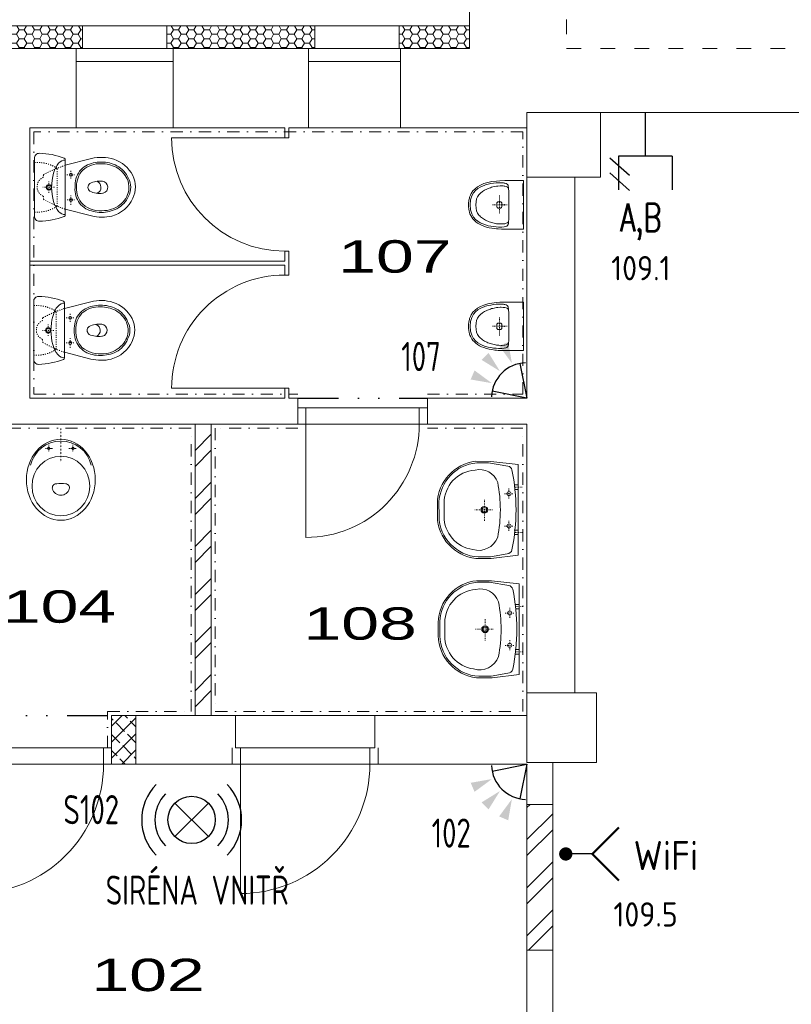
# Model space of a CAD drawing. Extents: x 171565 to 840288, y -737149 to -289557.
# Tile 50 of 59: x 453684 to 458450, y -339313 to -333230. Entities that reach past the tile are written whole.
import ezdxf

# ---------------------------------------------------------------- set-up
doc = ezdxf.new("R2010")
doc.units = 0
doc.header["$MEASUREMENT"] = 0
doc.header["$PDMODE"] = 1
for name, pattern in [('DASHED1', [1, 0.3, -0.4, 0.3]), ('DIVIDE2', [0.625, 0.25, -0.125, 0, -0.125, 0, -0.125]), ('DOTDASH', [1, 0.3, -0.2, 0, -0.2, 0.3])]:
    doc.linetypes.add(name, pattern=pattern)
for name, color, linetype in [('0_stavba', 7, 'Continuous'), ('3-ZDI_NADP', 1, 'DIVIDE2'), ('E1', 3, 'Continuous'), ('E2-SL', 7, 'Continuous'), ('legenda', 1, 'Continuous')]:
    doc.layers.add(name, color=color, linetype=linetype)
doc.layers.add('_EZS', color=102, linetype='Continuous', lineweight=30)
doc.styles.add('isocp', font='isocp.shx')
doc.styles.add('ROMANS', font='ROMANS.shx')
doc.styles.add('SIMPLEX', font='simplex.shx')
doc.styles.add('SPIRITTXTSTYLE2', font='ARIALUNI.TTF')
doc.linetypes.add('CERCH2', pattern='A,0,-1,[17,DSP.shx,S=0.003401,R=0,X=-1,Y=0],0', length=1)
pattern_1 = [(45, (829663.77, -216103.49), (-148.49243, 148.49243), []), (45, (829762.77, -216103.49), (-148.49243, 148.49243), [])]
pattern_2 = [(0, (829663.77, -216103.49), (47.625, 27.4963055), [-63.5, 31.75]), (60.000002, (829663.77, -216103.49), (-1.7e-06, 54.9926147), [31.75, -63.5]), (120.000003, (829663.77, -216103.49), (-47.625, 27.4963055), [-63.5, 31.75])]

# ---------------------------------------------------------------- blocks, each defined once
blk = doc.blocks.new('T2')
at = {"color": 5}
for p, q in [((0, 964.7), (0, 639.3)), ((0, 964.7), (205.7, 964.7)), ((0, 802), (-264.7, 802)), ((0, 639.3), (205.7, 639.3))]:
    blk.add_line(p, q, dxfattribs=at)
at = {"color": 7}
for p, q in [((118.4, 704.8), (12.2, 586.2)), ((209.2, 704.8), (103, 586.2))]:
    blk.add_line(p, q, dxfattribs=at)
at = {"color": 3, "style": 'SIMPLEX', "width": 0.75}
blk.add_attdef('A', (301.7, 720.4, 38.1), '', height=215, dxfattribs=at)
blk = doc.blocks.new('A$C1C114146')
at = {"color": 5}
blk.add_line((150, -18.75), (0, -18.75), dxfattribs=at)
at = {"color": 5, "const_width": 12.5}
blk.add_lwpolyline([(300, 131.25), (150, -18.75), (150, -18.75), (300, -168.75)], dxfattribs=at)
at = {"color": 5, "const_width": 37.5}
blk.add_lwpolyline([(-18.75, -18.75, 1), (18.75, -18.75, 1)], format="xyb", close=True, dxfattribs=at)
blk.add_lwpolyline([(-18.75, -18.75, 1), (18.75, -18.75, 1)], format="xyb", close=True, dxfattribs=at)
blk = doc.blocks.new('A$C7AD91CE6')
at = {"layer": 'E1', "color": 95}
for p, q in [((-103.4, 103.4), (103.4, -103.4)), ((-103.4, -103.4), (103.4, 103.4))]:
    blk.add_line(p, q, dxfattribs=at)
blk.add_circle((0, 0), 146.2, dxfattribs=at)
for radius, start, end in [(308.8, 135, 225), (308.8, 315, 45), (227.5, 135, 225), (227.5, 315, 45)]:
    blk.add_arc((0, 0), radius, start, end, dxfattribs=at)
blk = doc.blocks.new('A$C335D1AD5')
at = {"layer": '_EZS', "color": 95}
for p, q in [((13.1, 484.4), (192.9, 604.3)), ((192.9, 364.6), (13.1, 484.4))]:
    blk.add_line(p, q, dxfattribs=at)
blk.add_arc((13.1, 484.4), 216, 317.46005, 42.53995, dxfattribs=at)
for points in [[(228.7, 570.7), (335.7, 645.8), (358, 590.1)], [(245.3, 484.4), (372.6, 454.5), (372.6, 514.4)], [(228.7, 398.2), (335.7, 323.1), (358, 378.8)]]:
    blk.add_solid(points, dxfattribs=at)

msp = doc.modelspace()

# ---------------------------------------------------------------- hatches: boundary and pattern name
at = {"layer": '0_stavba', "linetype": 'Continuous', "lineweight": 0, "ltscale": 300}
h = msp.add_hatch(dxfattribs=at)
h.set_pattern_fill('PLASTEV', color=256, scale=31.75, style=0, pattern_type=2)
h.set_pattern_definition(pattern_2)
h.paths.add_polyline_path([(453261.8, -333268.4), (453261.8, -333408.4), (453301.8, -333408.4), (454031.8, -333408.4), (454071.8, -333408.4), (454071.8, -333268.4)], flags=0)
h = msp.add_hatch(dxfattribs=at)
h.set_pattern_fill('PLASTEV', color=256, scale=31.75, style=0, pattern_type=2)
h.set_pattern_definition(pattern_2)
h.paths.add_polyline_path([(454591.8, -333268.4), (454591.8, -333408.4), (454631.8, -333408.4), (455466.8, -333408.4), (455506.8, -333408.4), (455506.8, -333268.4)], flags=0)
h = msp.add_hatch(dxfattribs=at)
h.set_pattern_fill('PLASTEV', color=256, scale=31.75, style=0, pattern_type=2)
h.set_pattern_definition(pattern_2)
h.paths.add_polyline_path([(456026.8, -333268.4), (456026.8, -333408.4), (456036.8, -333408.4), (456461.8, -333408.4), (456461.8, -333268.4)], flags=0)
h = msp.add_hatch(dxfattribs=at)
h.set_pattern_fill('ZDIVKER', color=256, scale=5.55625, style=0, pattern_type=2)
h.set_pattern_definition(pattern_1)
h.paths.add_polyline_path([(454866.8, -335728.5), (454766.8, -335728.5), (454766.8, -337528.5), (454866.8, -337528.5)], flags=0)
h = msp.add_hatch(dxfattribs=at)
h.set_pattern_fill('ZDIVSP', color=256, scale=5.55625, style=0, pattern_type=2)
h.set_pattern_definition([(45.000001, (829663.77, -216103.49), (-49.497475, 49.497475), []), (135, (829663.77, -216103.49), (-116.49495, -81.49495), [-12.374369, 74.246216, -12.374369]), (135, (829762.77, -216103.49), (-116.49495, -81.49495), [-12.374369, 74.246216, -12.374369])])
h.paths.add_polyline_path([(454251.6, -337728.5), (454251.6, -337828.4), (454401.6, -337828.4), (454401.6, -337528.5), (454251.6, -337528.5)], flags=0)
h = msp.add_hatch(dxfattribs=at)
h.set_pattern_fill('ZDIVKER', color=256, scale=5.55625, style=0, pattern_type=2)
h.set_pattern_definition(pattern_1)
h.paths.add_polyline_path([(456976.8, -338077.7), (456816.8, -338077.7), (456816.8, -338977.7), (456976.8, -338977.7)], flags=0)

# ---------------------------------------------------------------- linework, layer by layer
at = {"layer": '0_stavba', "linetype": 'DASHED1', "lineweight": 0, "ltscale": 300}
for p, q in [((457061.8, -327978.5, -2547.6), (457061.8, -333408.4, -2547.6)), ((457061.8, -333408.4, -2547.6), (468476.8, -333408.4, -2547.6))]:
    msp.add_line(p, q, dxfattribs=at)
at = {"layer": '0_stavba', "linetype": 'Continuous', "lineweight": 0, "ltscale": 300}
for p, q in [((456461.8, -332257.4, -2547.6), (456461.8, -333408.4, -2547.6)), ((454071.8, -333268.4, -2547.6), (453261.8, -333268.4, -2547.6)), ((454071.8, -333408.4, -2547.6), (454071.8, -333268.4, -2547.6)), ((454591.8, -333268.4, -900), (454071.8, -333268.4, -900)), ((455506.8, -333268.4, -2547.6), (454591.8, -333268.4, -2547.6)), ((454591.8, -333408.4, -2547.6), (454591.8, -333268.4, -2547.6)), ((455506.8, -333408.4, -2547.6), (455506.8, -333268.4, -2547.6)), ((456026.8, -333268.4, -900), (455506.8, -333268.4, -900)), ((456461.8, -333268.4, -2547.6), (456026.8, -333268.4, -2547.6)), ((456026.8, -333408.4, -2547.6), (456026.8, -333268.4, -2547.6)), ((453301.8, -333408.4, -2547.6), (454031.8, -333408.4, -2547.6)), ((454031.8, -333408.4, -2547.6), (454031.8, -333898.5, -2547.6)), ((454031.8, -333408.4, -900), (454631.8, -333408.4, -900)), ((454031.8, -333408.4, -2547.6), (454071.8, -333408.4, -2547.6)), ((454591.8, -333408.4, -2547.6), (454631.8, -333408.4, -2547.6)), ((454631.8, -333408.4, -2547.6), (455466.8, -333408.4, -2547.6)), ((454631.8, -333408.4, -2547.6), (454631.8, -333898.5, -2547.6)), ((455466.8, -333408.4, -2547.6), (455466.8, -333898.5, -2547.6)), ((455466.8, -333408.4, -900), (456036.8, -333408.4, -900)), ((455466.8, -333408.4, -2547.6), (455506.8, -333408.4, -2547.6)), ((456026.8, -333408.4, -2547.6), (456036.8, -333408.4, -2547.6)), ((456036.8, -333408.4, -2547.6), (456461.8, -333408.4, -2547.6)), ((456036.8, -333408.4, -2547.6), (456036.8, -333898.5, -2547.6)), ((454031.8, -333488.4, -900), (454631.8, -333488.4, -900)), ((455466.8, -333488.4, -900), (456036.8, -333488.4, -900)), ((457271.8, -333803.4, -2547.6), (456816.8, -333803.4, -2547.6)), ((456816.8, -333898.5, -2547.6), (456816.8, -333803.4, -2547.6)), ((459221.8, -333803.4, -2547.6), (457271.8, -333803.4, -2547.6)), ((457271.8, -333803.4, -2547.6), (457271.8, -334203.4, -2547.6)), ((453746.8, -333898.5, -2547.6), (454031.8, -333898.5, -2547.6)), ((453746.8, -335568.5, -2547.6), (453746.8, -333898.5, -2547.6)), ((454031.8, -333898.5, -900), (454631.8, -333898.5, -900)), ((454631.8, -333898.5, -2547.6), (455321.8, -333898.5, -2547.6)), ((455321.8, -333959.7, -2547.6), (455321.8, -333898.5, -2547.6)), ((455346.8, -333898.5, -2547.6), (455466.8, -333898.5, -2547.6)), ((455346.8, -333959.7, -2547.6), (455346.8, -333898.5, -2547.6)), ((455466.8, -333898.5, -900), (456036.8, -333898.5, -900)), ((456036.8, -333898.5, -2547.6), (456816.8, -333898.5, -2547.6)), ((456816.8, -333898.5, -2547.6), (456816.8, -335568.5, -2547.6)), ((455321.8, -333959.7, -2547.6), (454621.8, -333959.7, -2547.6)), ((455321.8, -333959.7, -2547.6), (455346.8, -333959.7, -2547.6)), ((457111.8, -334203.4, -2547.6), (456816.8, -334203.4, -2547.6)), ((457111.8, -334203.4, -2547.6), (457111.8, -337388.4, -2547.6)), ((457271.8, -334203.4, -2547.6), (457111.8, -334203.4, -2547.6)), ((455321.8, -334721, -2547.6), (455321.8, -334659.7, -2547.6)), ((455321.8, -334659.7, -2547.6), (455346.8, -334659.7, -2547.6)), ((455346.8, -334807.2, -2547.6), (455346.8, -334659.7, -2547.6)), ((453746.8, -334721, -2547.6), (455321.8, -334721, -2547.6)), ((453746.8, -334746, -2547.6), (455321.8, -334746, -2547.6)), ((455321.8, -334807.2, -2547.6), (455321.8, -334746, -2547.6)), ((455321.8, -334807.2, -2547.6), (455346.8, -334807.2, -2547.6)), ((455321.8, -335507.2, -2547.6), (454621.8, -335507.2, -2547.6)), ((455321.8, -335568.5, -2547.6), (455321.8, -335507.2, -2547.6)), ((455321.8, -335507.2, -2547.6), (455346.8, -335507.2, -2547.6)), ((455346.8, -335568.5, -2547.6), (455346.8, -335507.2, -2547.6)), ((453746.8, -335568.5, -2547.6), (455321.8, -335568.5, -2547.6)), ((455346.8, -335568.5, -2547.6), (455401.8, -335568.5, -2547.6)), ((455401.8, -335568.5, -2547.6), (455401.8, -335628.5, -2547.6)), ((456201.8, -335568.5, -2547.6), (456816.8, -335568.5, -2547.6)), ((456201.8, -335568.5, -2547.6), (456201.8, -335628.5, -2547.6)), ((455401.8, -335628.5, -2547.6), (455451.8, -335628.5, -2547.6)), ((455451.8, -335628.5, -2547.6), (455451.8, -335728.5, -2547.6)), ((456151.8, -335628.5, -2547.6), (456201.8, -335628.5, -2547.6)), ((456151.8, -335628.5, -2547.6), (456151.8, -335728.5, -2547.6)), ((452351.8, -335728.5, -2547.6), (455401.8, -335728.5, -2547.6)), ((454766.8, -337528.5, -2547.6), (454766.8, -335728.5, -2547.6)), ((454866.8, -337528.5, -2547.6), (454866.8, -335728.5, -2547.6)), ((455401.8, -335728.5, -2547.6), (455451.8, -335728.5, -2547.6)), ((455451.8, -335728.5, -1723.8), (455451.8, -336428.4, -1723.8)), ((456151.8, -335728.5, -2547.6), (456201.8, -335728.5, -2547.6)), ((456201.8, -335728.5, -2547.6), (456816.8, -335728.5, -2547.6)), ((456816.8, -335728.5, -2547.6), (456816.8, -337528.5, -2547.6)), ((456816.8, -337528.5, -2547.6), (456816.8, -335850.1, -2547.6)), ((457246.8, -337388.4, -2547.6), (456816.8, -337388.4, -2547.6)), ((456816.8, -337388.4, -2547.6), (456816.8, -337818.4, -2547.6)), ((457111.8, -337388.4, -2547.6), (457246.8, -337388.4, -2547.6)), ((457246.8, -337668.4, -2547.6), (457246.8, -337388.4, -2547.6)), ((457246.8, -337818.4, -2547.6), (457246.8, -337388.4, -2547.6)), ((454251.6, -337528.5, -2547.6), (454401.6, -337528.5, -2547.6)), ((454251.6, -337528.5, -2547.6), (454251.6, -337728.5, -2547.6)), ((454401.6, -337528.5, -2547.6), (455016.8, -337528.5, -2547.6)), ((454401.6, -337528.5, -2547.6), (454401.6, -337828.4, -2547.6)), ((455016.8, -337528.5, -2547.6), (455016.8, -337728.5, -2547.6)), ((455876.8, -337528.5, -2547.6), (456816.8, -337528.5, -2547.6)), ((455876.8, -337528.5, -2547.6), (455876.8, -337728.5, -2547.6)), ((454201.6, -337728.5, -2547.6), (454251.6, -337728.5, -2547.6)), ((454201.6, -337728.5, -2547.6), (454201.6, -337828.4, -2547.6)), ((455016.8, -337728.5, -2547.6), (455046.8, -337728.5, -2547.6)), ((455046.8, -337728.5, -2547.6), (455046.8, -337828.4, -2547.6)), ((455846.8, -337728.5, -2547.6), (455876.8, -337728.5, -2547.6)), ((455846.8, -337728.5, -2547.6), (455846.8, -337828.4, -2547.6)), ((454201.6, -337828.4, -2547.6), (454231.6, -337828.4, -2547.6)), ((454231.6, -337828.4, -2547.6), (454401.6, -337828.4, -2547.6)), ((454401.6, -337828.4, -2547.6), (455016.8, -337828.4, -2547.6)), ((455016.8, -337828.4, -2547.6), (455046.8, -337828.4, -2547.6)), ((455046.8, -337828.4, -1723.8), (455046.8, -338628.4, -1723.8)), ((455846.8, -337828.4, -2547.6), (455876.8, -337828.4, -2547.6)), ((455876.8, -337828.4, -2547.6), (456816.8, -337828.4, -2547.6)), ((456816.8, -337818.4, -2547.6), (456976.8, -337818.4, -2547.6)), ((456816.8, -337828.4, -2547.6), (456816.8, -338077.7, -2547.6)), ((456976.8, -337818.4, -2547.6), (457246.8, -337818.4, -2547.6)), ((456976.8, -337818.4, -2547.6), (456976.8, -338077.7, -2547.6)), ((456976.8, -338077.7, -2547.6), (456816.8, -338077.7, -2547.6)), ((456816.8, -338077.7, -2547.6), (456816.8, -338977.7, -2547.6)), ((456976.8, -338977.7, -2547.6), (456976.8, -338077.7, -2547.6)), ((456816.8, -338977.7, -2547.6), (456816.8, -344178.4, -2547.6)), ((456976.8, -338977.7, -2547.6), (456816.8, -338977.7, -2547.6)), ((456976.8, -338977.7, -2547.6), (456976.8, -343378.4, -2547.6))]:
    msp.add_line(p, q, dxfattribs=at)
at = {"layer": '0_stavba', "linetype": 'DOTDASH', "lineweight": 0, "ltscale": 250}
for p, q in [((456791.8, -333923.5, 900), (453771.8, -333923.5, 900)), ((453771.8, -333923.5, 900), (453771.8, -335543.5, 900)), ((456791.8, -335543.5, 900), (456791.8, -333923.5, 900)), ((453771.8, -335543.5, 900), (455401.8, -335543.5, 900)), ((456201.8, -335543.5, 900), (456791.8, -335543.5, 900)), ((454741.8, -335753.5, 900), (452826.8, -335753.5, 900)), ((454741.8, -337503.5, 900), (454741.8, -335753.5, 900)), ((455401.8, -335753.5, 900), (454891.8, -335753.5, 900)), ((454891.8, -335753.5, 900), (454891.8, -337503.5, 900)), ((456791.8, -335753.5, 900), (456201.8, -335753.5, 900)), ((456791.8, -337503.5, 900), (456791.8, -335753.5, 900)), ((454226.6, -337503.5, 900), (454741.8, -337503.5, 900)), ((454226.6, -337728.4, 900), (454226.6, -337503.5, 900)), ((454891.8, -337503.5, 900), (456791.8, -337503.5, 900))]:
    msp.add_line(p, q, dxfattribs=at)
at = {"layer": '0_stavba', "linetype": 'DASHED1', "lineweight": 0, "ltscale": 20}
for p, q in [((453975.1, -334187.7, -3447.6), (454024.8, -334187.7, -3447.6)), ((454000.4, -334211.7, -3447.6), (454000.4, -334159.2, -3447.6)), ((453864.4, -334299.9, -3447.6), (453864.4, -334226.7, -3447.6)), ((453898.3, -334265, -3447.6), (453827.1, -334265, -3447.6)), ((454000.4, -334373, -3447.6), (454000.4, -334313, -3447.6)), ((453976, -334343, -3447.6), (454022.9, -334343, -3447.6)), ((453995.8, -335095.8, -3447.6), (453995.8, -335043.3, -3447.6)), ((453970.5, -335071.8, -3447.6), (454020.2, -335071.8, -3447.6)), ((453893.8, -335149.1, -3447.6), (453822.5, -335149.1, -3447.6)), ((453859.8, -335184, -3447.6), (453859.8, -335110.8, -3447.6)), ((453971.4, -335227.1, -3447.6), (454018.3, -335227.1, -3447.6)), ((453995.8, -335257.1, -3447.6), (453995.8, -335197.1, -3447.6))]:
    msp.add_line(p, q, dxfattribs=at)
at = {"layer": '0_stavba', "linetype": 'DASHED1', "lineweight": 0, "ltscale": 10}
for p, q in [((456695, -334374.2, -3447.6), (456597.6, -334374.2, -3447.6)), ((456646.3, -334316.9, -3447.6), (456646.3, -334430.1, -3447.6)), ((456646.3, -335066.9, -3447.6), (456646.3, -335180.1, -3447.6)), ((456695, -335124.2, -3447.6), (456597.6, -335124.2, -3447.6)), ((453843.9, -335878.1, -3447.6), (453891.9, -335878.1, -3447.6)), ((453862.7, -335857.1, -3447.6), (453862.7, -335900.6, -3447.6)), ((453987.2, -335878.1, -3447.6), (454035.2, -335878.1, -3447.6)), ((454012.8, -335857.1, -3447.6), (454012.8, -335900.6, -3447.6))]:
    msp.add_line(p, q, dxfattribs=at)
at = {"layer": '0_stavba', "linetype": 'Continuous', "lineweight": 0, "ltscale": 304.799988}
for p, q in [((455401.8, -335628.5, -3447.6), (455401.8, -335728.5, -3447.6)), ((456201.8, -335628.5, -3447.6), (456201.8, -335728.5, -3447.6)), ((454251.6, -337828.4, -3447.6), (454251.6, -337728.4, -3447.6)), ((454996.8, -337828.4, -3447.6), (454996.8, -337728.5, -3447.6)), ((455896.8, -337828.4, -3447.6), (455896.8, -337728.4, -3447.6))]:
    msp.add_line(p, q, dxfattribs=at)
at = {"layer": '0_stavba', "linetype": 'Continuous', "lineweight": 0, "ltscale": 270}
for p, q in [((455451.8, -335628.5, -3447.6), (456151.8, -335628.5, -3447.6)), ((455451.8, -335728.5, -3447.6), (456151.8, -335728.5, -3447.6))]:
    msp.add_line(p, q, dxfattribs=at)
at = {"layer": '0_stavba', "linetype": 'DOTDASH', "lineweight": 0, "ltscale": 30}
msp.add_line((453937.7, -335755, -3447.6), (453937.7, -335964.3, -3447.6), dxfattribs=at)
at = {"layer": '0_stavba', "linetype": 'DASHED1', "lineweight": 0, "ltscale": 14.000001}
for p, q in [((456705.8, -336125.6, -3447.6), (456705.8, -336191.3, -3447.6)), ((456786.6, -336118.7, -3447.6), (456738.6, -336118.7, -3447.6)), ((456553.8, -336195.4, -3447.6), (456553.8, -336326.9, -3447.6)), ((456730.4, -336158.4, -3447.6), (456678.4, -336158.4, -3447.6)), ((456604.4, -336258.4, -3447.6), (456494.9, -336258.4, -3447.6)), ((456730.4, -336358.1, -3447.6), (456678.4, -336358.1, -3447.6)), ((456705.8, -336325.3, -3447.6), (456705.8, -336391, -3447.6)), ((456786.6, -336398.1, -3447.6), (456738.6, -336398.1, -3447.6)), ((456710.4, -336863.1, -3447.6), (456710.4, -336928.8, -3447.6)), ((456791.1, -336856.2, -3447.6), (456743.2, -336856.2, -3447.6)), ((456735, -336895.9, -3447.6), (456683, -336895.9, -3447.6)), ((456558.3, -336932.9, -3447.6), (456558.3, -337064.4, -3447.6)), ((456609, -336995.9, -3447.6), (456499.5, -336995.9, -3447.6)), ((456735, -337095.6, -3447.6), (456683, -337095.6, -3447.6)), ((456710.4, -337062.8, -3447.6), (456710.4, -337128.5, -3447.6)), ((456791.1, -337135.6, -3447.6), (456743.2, -337135.6, -3447.6))]:
    msp.add_line(p, q, dxfattribs=at)
at = {"layer": '0_stavba', "linetype": 'Continuous', "lineweight": 0}
for p, q in [((456763.3, -336104.5, -3447.6), (456738.6, -336104.5, -3447.6)), ((456763.3, -336131.9, -3447.6), (456743.9, -336131.9, -3447.6)), ((456763.3, -336383.9, -3447.6), (456738.6, -336383.9, -3447.6)), ((456763.3, -336411.3, -3447.6), (456743.9, -336411.3, -3447.6)), ((456767.8, -336842, -3447.6), (456743.2, -336842, -3447.6)), ((456767.8, -336869.4, -3447.6), (456748.5, -336869.4, -3447.6)), ((456767.8, -337121.4, -3447.6), (456743.2, -337121.4, -3447.6)), ((456767.8, -337148.8, -3447.6), (456748.5, -337148.8, -3447.6))]:
    msp.add_line(p, q, dxfattribs=at)
at = {"layer": '0_stavba', "linetype": 'CERCH2', "lineweight": 0, "ltscale": 300}
msp.add_line((455016.8, -337528.5, -2547.6), (455876.8, -337528.5, -2547.6), dxfattribs=at)
at = {"layer": '0_stavba', "linetype": 'Continuous', "lineweight": 0, "ltscale": 330}
for p, q in [((454201.6, -337728.4, -3447.6), (453401.6, -337728.5, -3447.6)), ((455846.8, -337728.4, -3447.6), (455046.8, -337728.5, -3447.6)), ((454201.6, -337828.4, -3447.6), (453401.6, -337828.4, -3447.6)), ((455846.8, -337828.4, -3447.6), (455046.8, -337828.4, -3447.6))]:
    msp.add_line(p, q, dxfattribs=at)
at = {"layer": '0_stavba', "linetype": 'Continuous', "lineweight": 0, "ltscale": 7, "elevation": -3447.6}
for points in [[(453774.7, -334442.7, 0.448493), (453805.4, -334475.3, 0.083491), (453958.9, -334445.2, 0.312202), (453965.4, -334435.8), (453965.4, -334094.5, 0.312175), (453958.9, -334085.2, 0.083488), (453805.4, -334055.1, 0.448493), (453774.7, -334087.7)], [(453965.4, -334400.7), (454127.3, -334442.5, 0.120198), (454253.7, -334442.8, 0.223955), (454381.8, -334333.4, 0.23388), (454381.8, -334192, 0.19794), (454264.8, -334092.2, 0.140172), (454127.3, -334087.9), (453965.4, -334129.5)], [(454025.4, -334267.5, 0.174099), (454053.4, -334363.6, 0.09079), (454091.9, -334397.6, 0.124463), (454187.9, -334420.5, 0.112921), (454283.9, -334397.9, 0.175053), (454355, -334320, 0.258811), (454355, -334210.3, 0.171883), (454283.9, -334132.4, 0.132088), (454187.9, -334109.9, 0.130329), (454091.9, -334132.7, 0.206732), (454030.9, -334213, 0.065592), (454025.4, -334263.9)], [(454035.3, -334266.9, 0.206576), (454072.8, -334370.5, 0.205237), (454208.2, -334409.5, 0.181771), (454313.7, -334363.4, 0.194255), (454358.3, -334273.1, 0.110799), (454348, -334213.9, 0.151845), (454279.2, -334141.3, 0.116294), (454187.9, -334119.9, 0.200993), (454072.8, -334159.9, 0.194141), (454034.6, -334260.8)], [(454196.1, -334301.9, -0.14759), (454117.1, -334289.8, -0.509098), (454116.9, -334241.7, -0.150241), (454194.5, -334227.6, -0.827552), (454199.8, -334301.7)], [(453770.1, -335326.8, 0.448493), (453800.8, -335359.4, 0.083491), (453954.3, -335329.3, 0.312202), (453960.8, -335319.9), (453960.8, -334978.6, 0.312175), (453954.3, -334969.3, 0.083488), (453800.8, -334939.1, 0.448493), (453770.1, -334971.8)], [(453960.8, -335284.8), (454122.8, -335326.5, 0.120198), (454249.1, -335326.9, 0.223955), (454377.3, -335217.5, 0.23388), (454377.3, -335076.1, 0.19794), (454260.3, -334976.3, 0.140172), (454122.8, -334972), (453960.8, -335013.6)], [(454020.8, -335151.6, 0.174099), (454048.8, -335247.6, 0.09079), (454087.3, -335281.7, 0.124463), (454183.3, -335304.6, 0.112921), (454279.3, -335282, 0.175053), (454350.4, -335204.1, 0.258811), (454350.4, -335094.4, 0.171883), (454279.3, -335016.5, 0.132088), (454183.3, -334994, 0.130329), (454087.3, -335016.8, 0.206732), (454026.3, -335097.1, 0.065592), (454020.8, -335147.9)], [(454030.7, -335151, 0.206576), (454068.2, -335254.6, 0.205237), (454203.6, -335293.6, 0.181771), (454309.1, -335247.5, 0.194255), (454353.7, -335157.1, 0.110799), (454343.3, -335098, 0.151845), (454274.6, -335025.4, 0.116294), (454183.3, -335004, 0.200993), (454068.2, -335044, 0.194141), (454030.1, -335144.9)], [(454191.5, -335186, -0.14759), (454112.6, -335173.9, -0.509098), (454112.3, -335125.8, -0.150241), (454190, -335111.7, -0.827552), (454195.2, -335185.8)]]:
    msp.add_lwpolyline(points, format="xyb", close=True, dxfattribs=at)
at = {"layer": '0_stavba', "linetype": 'DASHED1', "lineweight": 0, "ltscale": 20, "elevation": -3447.6}
for points in [[(453774.6, -334418, 0.170682), (453914.1, -334382), (453914.1, -334148.4, 0.170682), (453774.6, -334112.3)], [(453965.4, -334400.9, -0.049455), (453830.4, -334339.7, -0.054525), (453830.1, -334321, -0.662693), (453829.5, -334204.1, -0.076206), (453830.4, -334187.7, -0.000138), (453830.7, -334187.2, -0.04318), (453965.4, -334129.5)], [(453770, -335302.1, 0.170682), (453909.5, -335266.1), (453909.5, -335032.5, 0.170682), (453770, -334996.4)], [(453960.8, -335285, -0.049455), (453825.8, -335223.8, -0.054525), (453825.5, -335205.1, -0.662693), (453824.9, -335088.2, -0.076206), (453825.8, -335071.8, -0.000138), (453826.1, -335071.3, -0.04318), (453960.8, -335013.6)]]:
    msp.add_lwpolyline(points, format="xyb", close=True, dxfattribs=at)
at = {"layer": '0_stavba', "linetype": 'Continuous', "lineweight": 0, "ltscale": 7, "elevation": -3447.6}
for points in [[(454163, -334302.6, 0.634876), (454160.9, -334227.9)], [(454158.4, -335186.6, 0.634876), (454156.3, -335112)]]:
    msp.add_lwpolyline(points, format="xyb", dxfattribs=at)
at = {"layer": '0_stavba', "linetype": 'Continuous', "lineweight": 0, "ltscale": 250, "elevation": -3447.6}
for points in [[(456796.3, -334524.3), (456796.3, -334224.3), (456681, -334224.3), (456648.6, -334225.2), (456628.3, -334226.7), (456600, -334230.3), (456574.4, -334235.7), (456551, -334242.7), (456530.5, -334251.5), (456512.2, -334261.8), (456496.7, -334274), (456483.5, -334287.7), (456473.1, -334303.2), (456467.5, -334314.5), (456463, -334326.5), (456461, -334332.7), (456458.2, -334345.8), (456457.3, -334352.7), (456456.5, -334359.7), (456456.3, -334367), (456456, -334374.3), (456456.3, -334381.6), (456456.5, -334388.9), (456457.3, -334395.9), (456458.2, -334402.8), (456459.6, -334409.4), (456463, -334422.1), (456465, -334428.3), (456470, -334439.9), (456476.2, -334450.8), (456483.5, -334460.9), (456492, -334470.3), (456501.5, -334478.9), (456512.2, -334486.8), (456524, -334493.9), (456537, -334500.3), (456551, -334505.9), (456566.2, -334510.8), (456582.5, -334514.9), (456600, -334518.3), (456618.5, -334520.9), (456628.3, -334521.9), (456638.2, -334522.8), (456659, -334523.9), (456670, -334524.1), (456681, -334524.3)], [(456705.9, -334357.9), (456705.8, -334347.5), (456705.6, -334328.2), (456705.4, -334319.3), (456705.2, -334311), (456705, -334303.3), (456704.7, -334296.1), (456704.3, -334286.6), (456703.7, -334276), (456702.8, -334266.1), (456701.5, -334258), (456699.9, -334253), (456696.4, -334247.7), (456694.1, -334245.8), (456688.6, -334242.4), (456685.4, -334241), (456681.2, -334240), (456677.1, -334239), (456671.9, -334238.4), (456666.7, -334237.8), (456654.6, -334237.3), (456647.8, -334237.4), (456641, -334237.5), (456633.6, -334238), (456626.2, -334238.4), (456610.5, -334240.1), (456594.2, -334242.6), (456577.7, -334246.1), (456561.2, -334250.6), (456553, -334253.6), (456536.9, -334260.1), (456528.9, -334263.8), (456513.7, -334273.1), (456499.5, -334284.8), (456486.7, -334299.7), (456476.1, -334318.9), (456468.6, -334343.7), (456465.7, -334374.3), (456468.6, -334404.9), (456476.1, -334429.7), (456486.7, -334448.9), (456499.5, -334463.8), (456513.7, -334475.5), (456528.9, -334484.8), (456544.9, -334492.1), (456561.2, -334497.9), (456577.7, -334502.5), (456594.2, -334506), (456610.5, -334508.5), (456626.2, -334510.2), (456641, -334511.1), (456660.7, -334511), (456677.1, -334509.6), (456685.4, -334507.6), (456691.8, -334504.8), (456696.4, -334500.9), (456699.9, -334495.6), (456702, -334488.2), (456703.4, -334477), (456703.7, -334472.6), (456704, -334467.6), (456704.3, -334462.1), (456704.6, -334455.9), (456705.1, -334441.6), (456705.2, -334437.6), (456705.4, -334429.3), (456705.6, -334420.4), (456705.7, -334411), (456705.9, -334390.7)], [(456631.3, -334384.3), (456631.3, -334364.3), (456631.7, -334361.7), (456632.7, -334359.3), (456634.3, -334357.2), (456636.3, -334355.6), (456638.8, -334354.6), (456641.3, -334354.3), (456651.4, -334354.3), (456654, -334354.6), (456656.4, -334355.6), (456658.4, -334357.2), (456660, -334359.3), (456661, -334361.7), (456661.3, -334364.3), (456661.3, -334384.3), (456661, -334386.9), (456660, -334389.3), (456658.4, -334391.4), (456656.4, -334393), (456654, -334394), (456651.4, -334394.3), (456641.3, -334394.3), (456638.8, -334394), (456636.3, -334393), (456634.3, -334391.4), (456632.7, -334389.3), (456631.7, -334386.9)], [(456674.3, -334374.3), (456674.4, -334373.8), (456674.6, -334373.3), (456674.9, -334372.9), (456675.6, -334372.5), (456675.8, -334372.4), (456676.3, -334372.3), (456676.9, -334372.4), (456677.4, -334372.6), (456677.8, -334372.9), (456678.1, -334373.3), (456678.3, -334373.8), (456678.4, -334374.3), (456678.3, -334374.8), (456678.1, -334375.3), (456677.8, -334375.7), (456677.4, -334376), (456676.9, -334376.2), (456676.3, -334376.3), (456675.8, -334376.2), (456675.4, -334376), (456674.9, -334375.7), (456674.6, -334375.3), (456674.4, -334374.8)], [(456796.3, -335274.3), (456796.3, -334974.3), (456681, -334974.3), (456648.6, -334975.2), (456628.3, -334976.7), (456600, -334980.3), (456574.4, -334985.7), (456551, -334992.7), (456530.5, -335001.5), (456512.2, -335011.8), (456496.7, -335024), (456483.5, -335037.6), (456473.1, -335053.2), (456467.5, -335064.5), (456463, -335076.5), (456461, -335082.7), (456458.2, -335095.8), (456457.3, -335102.7), (456456.5, -335109.7), (456456.3, -335117), (456456, -335124.3), (456456.3, -335131.6), (456456.5, -335138.9), (456457.3, -335145.9), (456458.2, -335152.8), (456459.6, -335159.4), (456463, -335172.1), (456465, -335178.3), (456470, -335189.9), (456476.2, -335200.8), (456483.5, -335210.9), (456492, -335220.3), (456501.5, -335228.9), (456512.2, -335236.8), (456524, -335243.9), (456537, -335250.3), (456551, -335255.9), (456566.2, -335260.8), (456582.5, -335264.9), (456600, -335268.3), (456618.5, -335270.9), (456628.3, -335271.9), (456638.2, -335272.8), (456659, -335273.9), (456670, -335274.1), (456681, -335274.3)], [(456705.9, -335107.9), (456705.8, -335097.5), (456705.6, -335078.2), (456705.4, -335069.3), (456705.2, -335061), (456705, -335053.3), (456704.7, -335046.1), (456704.3, -335036.6), (456703.7, -335026), (456702.8, -335016.1), (456701.5, -335008), (456699.9, -335003), (456696.4, -334997.7), (456694.1, -334995.8), (456688.6, -334992.4), (456685.4, -334991), (456681.2, -334990), (456677.1, -334989), (456671.9, -334988.4), (456666.7, -334987.8), (456654.6, -334987.3), (456647.8, -334987.4), (456641, -334987.5), (456633.6, -334988), (456626.2, -334988.4), (456610.5, -334990.1), (456594.2, -334992.6), (456577.7, -334996.1), (456561.2, -335000.6), (456553, -335003.6), (456536.9, -335010.1), (456528.9, -335013.8), (456513.7, -335023.1), (456499.5, -335034.8), (456486.7, -335049.7), (456476.1, -335068.9), (456468.6, -335093.7), (456465.7, -335124.3), (456468.6, -335154.9), (456476.1, -335179.7), (456486.7, -335198.9), (456499.5, -335213.8), (456513.7, -335225.5), (456528.9, -335234.8), (456544.9, -335242.1), (456561.2, -335247.9), (456577.7, -335252.5), (456594.2, -335256), (456610.5, -335258.5), (456626.2, -335260.1), (456641, -335261.1), (456660.7, -335261), (456677.1, -335259.6), (456685.4, -335257.6), (456691.8, -335254.8), (456696.4, -335250.9), (456699.9, -335245.6), (456702, -335238.2), (456703.4, -335227), (456703.7, -335222.6), (456704, -335217.6), (456704.3, -335212.1), (456704.6, -335205.9), (456705.1, -335191.6), (456705.2, -335187.6), (456705.4, -335179.3), (456705.6, -335170.4), (456705.7, -335161), (456705.9, -335140.7)], [(456631.3, -335134.3), (456631.3, -335114.3), (456631.7, -335111.7), (456632.7, -335109.3), (456634.3, -335107.2), (456636.3, -335105.6), (456638.8, -335104.6), (456641.3, -335104.3), (456651.4, -335104.3), (456654, -335104.6), (456656.4, -335105.6), (456658.4, -335107.2), (456660, -335109.3), (456661, -335111.7), (456661.3, -335114.3), (456661.3, -335134.3), (456661, -335136.9), (456660, -335139.3), (456658.4, -335141.4), (456656.4, -335143), (456654, -335144), (456651.4, -335144.3), (456641.3, -335144.3), (456638.8, -335144), (456636.3, -335143), (456634.3, -335141.4), (456632.7, -335139.3), (456631.7, -335136.9)], [(456674.3, -335124.3), (456674.4, -335123.8), (456674.6, -335123.3), (456674.9, -335122.9), (456675.6, -335122.5), (456675.8, -335122.4), (456676.3, -335122.3), (456676.9, -335122.4), (456677.4, -335122.6), (456677.8, -335122.9), (456678.1, -335123.3), (456678.3, -335123.8), (456678.4, -335124.3), (456678.3, -335124.8), (456678.1, -335125.3), (456677.8, -335125.7), (456677.4, -335126), (456676.9, -335126.2), (456676.3, -335126.3), (456675.8, -335126.2), (456675.4, -335126), (456674.9, -335125.7), (456674.6, -335125.3), (456674.4, -335124.8)]]:
    msp.add_lwpolyline(points, close=True, dxfattribs=at)
for points in [[(456703.5, -334475.1), (456700.4, -334480.3), (456695.7, -334484.6), (456689.3, -334487.8), (456680.7, -334490.2), (456675.4, -334490.9), (456664, -334491.9), (456657.9, -334492.1), (456644.2, -334491.6), (456636.9, -334490.8), (456629.5, -334490.1), (456621.9, -334488.7), (456606.5, -334485.4), (456598.8, -334483.4), (456591.1, -334480.9), (456583.5, -334478.4), (456576.1, -334475.4), (456568.7, -334472.4), (456561.7, -334468.8), (456554.7, -334465.2), (456548.2, -334461.1), (456541.7, -334457), (456536, -334452.4), (456530.2, -334447.7), (456525.2, -334442.5), (456520.3, -334437.2), (456512.2, -334425), (456506.2, -334411), (456502.4, -334394.3), (456501, -334374.3), (456502.4, -334354.3), (456506.2, -334337.6), (456512.2, -334323.6), (456520.3, -334311.5), (456530.2, -334300.9), (456541.7, -334291.6), (456554.7, -334283.4), (456568.7, -334276.2), (456583.5, -334270.2), (456591.1, -334267.7), (456598.8, -334265.2), (456606.5, -334263.2), (456614.3, -334261.3), (456629.5, -334258.6), (456636.9, -334257.7), (456651, -334256.7), (456657.9, -334256.4), (456670.2, -334257), (456675.4, -334257.7), (456680.7, -334258.5), (456689.3, -334260.8), (456692.5, -334262.4), (456695.7, -334264), (456700.4, -334268.3), (456703.5, -334273.5)], [(456703.5, -335225), (456700.4, -335230.3), (456695.7, -335234.6), (456689.3, -335237.8), (456680.7, -335240.2), (456675.4, -335240.9), (456664, -335241.9), (456657.9, -335242.1), (456644.2, -335241.6), (456636.9, -335240.8), (456629.5, -335240.1), (456621.9, -335238.7), (456606.5, -335235.4), (456598.8, -335233.4), (456591.1, -335230.9), (456583.5, -335228.4), (456576.1, -335225.4), (456568.7, -335222.4), (456561.7, -335218.8), (456554.7, -335215.2), (456548.2, -335211.1), (456541.7, -335207), (456536, -335202.4), (456530.2, -335197.7), (456525.2, -335192.4), (456520.3, -335187.1), (456512.2, -335175), (456506.2, -335160.9), (456502.4, -335144.3), (456501, -335124.3), (456502.4, -335104.3), (456506.2, -335087.6), (456512.2, -335073.6), (456520.3, -335061.5), (456530.2, -335050.9), (456541.7, -335041.6), (456554.7, -335033.4), (456568.7, -335026.2), (456583.5, -335020.2), (456591.1, -335017.7), (456598.8, -335015.1), (456606.5, -335013.2), (456614.3, -335011.3), (456629.5, -335008.6), (456636.9, -335007.7), (456651, -335006.7), (456657.9, -335006.4), (456670.2, -335007), (456675.4, -335007.7), (456680.7, -335008.4), (456689.3, -335010.8), (456692.5, -335012.4), (456695.7, -335014), (456700.4, -335018.3), (456703.5, -335023.5)]]:
    msp.add_lwpolyline(points, dxfattribs=at)
at = {"layer": '0_stavba', "linetype": 'Continuous', "lineweight": 0, "elevation": -3447.6}
for points in [[(456763.5, -335978.1), (456593.9, -335958.5), (456501.5, -335958.1, 0.373561), (456263.5, -336217.3), (456263.5, -336217.3), (456263.5, -336298.9, 0.372405), (456500.7, -336558.1), (456500.7, -336558.1), (456596.7, -336558.3), (456763.5, -336538.1)], [(456273.8, -336298.8, 0.391558), (456514.8, -336548.7), (456514.8, -336548.7), (456591.9, -336548.1), (456694.1, -336529, 0.356611), (456724.4, -336505, 0.100592), (456724.4, -336011.3, 0.324305), (456699.6, -335988.2), (456699.6, -335988.2), (456579.7, -335968.1), (456506.3, -335968.1, 0.37492), (456273.4, -336210.5), (456273.4, -336210.5)], [(456304.5, -336298.1, 0.370874), (456482.3, -336503.5, 0.391613), (456636.2, -336427.6, 0.096929), (456636.2, -336088.6, 0.384757), (456496.4, -336011.9, 0.392286), (456304.5, -336218.7), (456304.5, -336218.7)], [(456768.1, -336715.6), (456598.4, -336696), (456506.1, -336695.6, 0.373561), (456268.1, -336954.8), (456268.1, -336954.8), (456268.1, -337036.4, 0.372405), (456505.3, -337295.6), (456505.3, -337295.6), (456601.3, -337295.8), (456768.1, -337275.6)], [(456278.4, -337036.3, 0.391558), (456519.4, -337286.2), (456519.4, -337286.2), (456596.5, -337285.6), (456698.6, -337266.5, 0.356611), (456729, -337242.5, 0.100592), (456729, -336748.8, 0.324305), (456704.2, -336725.7), (456704.2, -336725.7), (456584.3, -336705.6), (456510.9, -336705.6, 0.37492), (456278, -336948), (456278, -336948)], [(456309, -337035.6, 0.370874), (456486.9, -337241, 0.391613), (456640.8, -337165.1, 0.096929), (456640.8, -336826.1, 0.384757), (456501, -336749.4, 0.392286), (456309, -336956.2), (456309, -336956.2)]]:
    msp.add_lwpolyline(points, format="xyb", close=True, dxfattribs=at)
at = {"layer": '0_stavba', "linetype": 'Continuous', "lineweight": 0, "ltscale": 15, "elevation": -3447.6}
msp.add_lwpolyline([(453908.4, -336097.1, 0.47931), (453885.9, -336128.6, 0.766179), (453989.7, -336128.6, 0.464574), (453968.3, -336097.1, 0.05503), (453912.2, -336097.1)], format="xyb", close=True, dxfattribs=at)
at = {"layer": '0_stavba', "linetype": 'Continuous', "lineweight": 0, "ltscale": 7}
for centre, radius in [((453999.9, -334187.7, -3447.6), 8.9), ((453864.4, -334265.2, -3447.6), 17.1), ((453864.4, -334265.2, -3447.6), 13.6), ((454000.4, -334343, -3447.6), 9.27), ((453995.3, -335071.8, -3447.6), 8.9), ((453859.8, -335149.2, -3447.6), 17.1), ((453859.8, -335149.2, -3447.6), 13.6), ((453995.8, -335227.1, -3447.6), 9.27)]:
    msp.add_circle(centre, radius, dxfattribs=at)
at = {"layer": '0_stavba', "linetype": 'Continuous', "lineweight": 0, "ltscale": 15}
for centre in [(453862.7, -335878.1, -3447.6), (454012.8, -335878.1, -3447.6)]:
    msp.add_circle(centre, 7.45, dxfattribs=at)
at = {"layer": '0_stavba', "linetype": 'Continuous', "lineweight": 0}
for centre, radius in [((456705.8, -336158.1, -3447.6), 12.9), ((456553.5, -336258.1, -3447.6), 20.9), ((456553.8, -336258.4, -3447.6), 14.8), ((456705.8, -336357.8, -3447.6), 12.9), ((456710.4, -336895.6, -3447.6), 12.9), ((456558.1, -336995.6, -3447.6), 20.9), ((456558.3, -336995.9, -3447.6), 14.8), ((456710.4, -337095.3, -3447.6), 12.9)]:
    msp.add_circle(centre, radius, dxfattribs=at)
at = {"layer": '0_stavba', "linetype": 'Continuous', "lineweight": 0, "ltscale": 300}
for centre, radius, start, end in [((455321.8, -333959.7, -2547.6), 700, 180.00001, 270), ((455321.8, -335507.2, -2547.6), 700, 90, 180.00001), ((455451.8, -335728.5, -1723.8), 700, 269.99798, 0.00001), ((453401.6, -337828.4, -1723.8), 800, 270, 0.00004), ((455046.8, -337828.4, -1723.8), 800, 270, 0.00004)]:
    msp.add_arc(centre, radius, start, end, dxfattribs=at)
at = {"layer": '0_stavba', "linetype": 'Continuous', "lineweight": 0, "ltscale": 15}
msp.add_arc((453938.2, -336024.9, -3447.6), 192, 13.03349, 166.96657, dxfattribs=at)
at = {"layer": '0_stavba', "linetype": 'Continuous', "lineweight": 0, "ltscale": 7}
for centre in [(453961.7, -334265.6, -3447.6), (453957.1, -335149.6, -3447.6)]:
    msp.add_ellipse(centre, major_axis=(0, -168.9), ratio=0.478261, start_param=9.380208, end_param=12.611133, dxfattribs=at)
at = {"layer": '0_stavba', "linetype": 'Continuous', "lineweight": 0, "ltscale": 15}
for centre, major_axis, ratio in [((453937.8, -336072.2, -3447.6), (0, -250), 0.850001), ((453937.9, -336110.9, -3447.6), (0, -184.7), 0.964856)]:
    msp.add_ellipse(centre, major_axis=major_axis, ratio=ratio, start_param=1.570796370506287, end_param=7.853981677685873, dxfattribs=at)
at = {"layer": '0_stavba', "linetype": 'DOTDASH', "lineweight": 0, "ltscale": 250}
for p in [(454184.2, -334091.4, 900), (456241.7, -334091.4, 900)]:
    msp.add_point(p, dxfattribs=at)
at = {"layer": '0_stavba', "linetype": 'Continuous', "lineweight": 0, "ltscale": 300}
for p in [(457431.7, -335066.4, -2547.6), (454201.5, -335291.4, -1723.8), (455846.7, -335291.4, -1723.8), (456349.2, -338696.4, -1723.8), (456349.2, -338696.4, -1723.8)]:
    msp.add_point(p, dxfattribs=at)
at = {"layer": '0_stavba', "linetype": 'Continuous', "lineweight": 0, "ltscale": 250}
for p in [(454201.5, -335191.4, -3447.6), (455846.7, -335191.4, -3447.6), (454201.5, -335291.4, -3447.6), (455846.7, -335291.4, -3447.6), (456216.7, -338696.4, -3447.6)]:
    msp.add_point(p, dxfattribs=at)
at = {"layer": '0_stavba', "linetype": 'Continuous', "lineweight": 0, "ltscale": 304.799988}
for p in [(454201.5, -335291.4, -3447.6), (455846.7, -335291.4, -3447.6), (456216.7, -338696.4, -3447.6)]:
    msp.add_point(p, dxfattribs=at)
at = {"layer": '3-ZDI_NADP', "color": 7, "ltscale": 1000}
for p, q in [((455401.8, -335568.5, -2547.6), (456201.8, -335568.5, -2547.6)), ((453351.6, -337528.5, -2547.6), (454251.6, -337528.5, -2547.6))]:
    msp.add_line(p, q, dxfattribs=at)

# ---------------------------------------------------------------- block references
at = {"layer": 'E1', "color": 4}
ref = msp.add_blockref('T2', (456733.6, -334072.3, -1047.6), dxfattribs=dict(at, xscale=1.015624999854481, yscale=1.015625, zscale=1.015625, rotation=270))
ref.add_attrib('A', 'A,B', (457392.6, -334539.1, -1008.9), dxfattribs={"layer": '0', "color": 5, "height": 172.66, "style": 'ROMANS', "width": 0.7})
at = {"layer": 'E1', "color": 3, "linetype": 'Continuous', "zscale": 1.015625}
for p, xscale, yscale, rotation in [((457174.1, -335230, -1047.6), 1.015624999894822, 1.015625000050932, 134.9999999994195), ((456478.3, -337471.1, -1047.6), 1.015624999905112, 1.015625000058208, 225)]:
    msp.add_blockref('A$C335D1AD5', p, dxfattribs=dict(at, xscale=xscale, yscale=yscale, rotation=rotation))
at = {"layer": 'E1', "color": 2, "linetype": 'Continuous', "lineweight": 0}
msp.add_blockref('A$C7AD91CE6', (454745.8, -338173.4, -600), dxfattribs=at)
at = {"layer": 'E2-SL', "color": 5, "ltscale": 200, "xscale": 1.09375, "yscale": 1.09375, "zscale": 1.09375}
msp.add_blockref('A$C1C114146', (457056.6, -338363.5, -2547.6), dxfattribs=at)

# ---------------------------------------------------------------- texts
at = {"layer": '0_stavba', "linetype": 'Continuous', "lineweight": 0, "ltscale": 300, "style": 'SPIRITTXTSTYLE2', "width": 1.5}
msp.add_text('107', height=200, dxfattribs=at).set_placement((455651.6, -334792.6, -1723.8))
at = {"layer": '0_stavba', "linetype": 'Continuous', "ltscale": 300, "style": 'SPIRITTXTSTYLE2', "width": 1.5}
for s, p in [('104', (453579.9, -336955.4, -1723.8)), ('108', (455436.9, -337060.2, -1723.8)), ('102', (454126.7, -339231.2, -1723.8))]:
    msp.add_text(s, height=200, dxfattribs=at).set_placement(p)
at = {"layer": 'E1', "color": 5, "style": 'isocp'}
for s, p in [('109.1', (457337.4, -334839.9, 900)), ('109.5', (457351.2, -338832.5, 900))]:
    msp.add_text(s, height=150, dxfattribs=at).set_placement(p)
at = {"layer": 'E1', "color": 95, "style": 'isocp', "width": 0.8}
for s, p in [('107', (456040.6, -335400.7, 900)), ('S102', (453953.6, -338200.1, -3223.8)), ('102', (456228.2, -338344.9, 900)), ('SIRÉNA VNITŘ', (454214.6, -338697.6, -600))]:
    msp.add_text(s, height=180, dxfattribs=at).set_placement(p)
at = {"layer": 'legenda', "color": 5, "linetype": 'Continuous', "lineweight": 0, "insert": (457475.5, -338303.6, 900), "char_height": 180, "width": 19264, "attachment_point": 1, "style": 'isocp'}
msp.add_mtext('WiFi', dxfattribs=at).dxf.unprotected_set("ltscale", 0)

doc.saveas('drawing.dxf')
